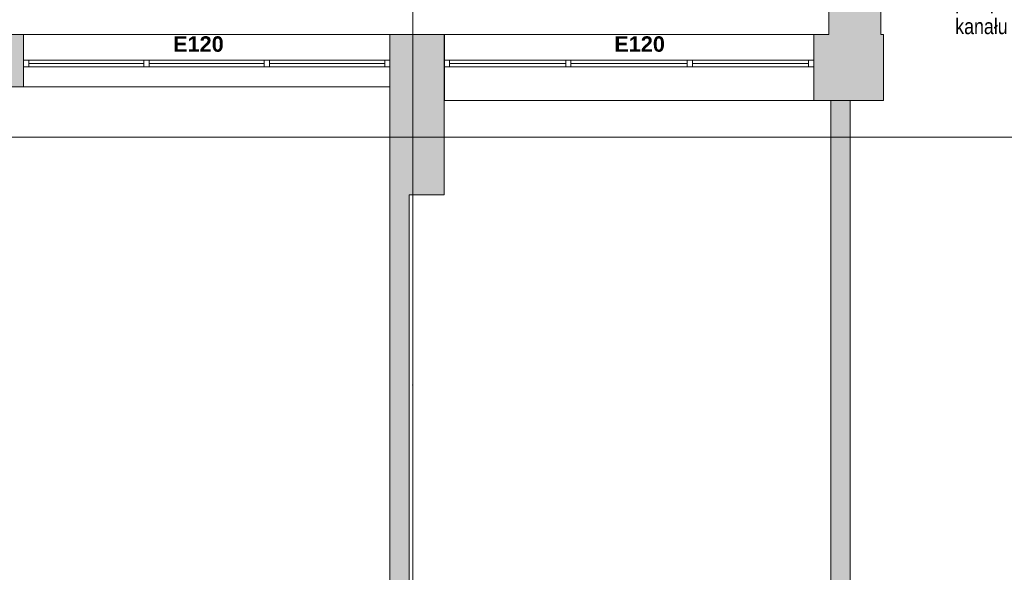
# Paper-space layout 'A-30 RZUT - PIĘTRO 0' of a CAD drawing. Header units: millimetres. Extents: x 0 to 800, y 0 to 700.
# Tile 8 of 26: x 164 to 317, y 498 to 583. Entities that reach past the tile are written whole.
import ezdxf
from ezdxf.xclip import XClip

# ---------------------------------------------------------------- set-up
doc = ezdxf.new("R2010")
doc.units = ezdxf.units.MM
doc.header["$MEASUREMENT"] = 0
doc.header["$XCLIPFRAME"] = 0
doc.linetypes.add('DASHDOTX2', pattern=[1000, 500, -250, 0, -250])
for name, color, linetype, lineweight, true_color in [('A_opis_Nr_pióra__8', 7, 'Continuous', 13, 0x4c4c4c), ('A_osie_Nr_pióra__16', 7, 'Continuous', 5, 0x0f0f0f), ('A_ppoż proj_Nr_pióra__8', 7, 'Continuous', 13, 0x4c4c4c), ('A_ściany_Nr_pióra__19', 7, 'Continuous', 5, 0x191919), ('Okna Archicada_Nr_pióra__19', 7, 'Continuous', 5, 0x191919)]:
    doc.layers.add(name, color=color, linetype=linetype, lineweight=lineweight, true_color=true_color)
doc.layers.add('A_ściany', color=7, linetype='Continuous')
doc.layers.add('A_ściany_Nr_pióra__1', color=7, linetype='Continuous', lineweight=20)
doc.styles.add('STYL_AUTOMATYCZNY_2', font='ARIALN.TTF')
doc.styles.add('STYL_AUTOMATYCZNY_3', font='arial.ttf')

# ---------------------------------------------------------------- blocks, each defined once
blk = doc.blocks.new('Rysunek_1_1', base_point=(-3193.41, -495.02))
at = {"layer": 'A_ściany', "linetype": 'Continuous', "lineweight": 0, "true_color": 0x000000}
for points in [[(289.56, 581.03), (297.56, 581.03), (297.56, 612.48), (292.16, 612.48), (289.56, 612.48)], [(164.99, 572.93), (164.99, 581.03), (155.59, 581.03), (155.59, 572.93)], [(230.05, 556.19), (230.05, 581.03), (221.65, 572.93), (221.65, 556.19)], [(230.05, 581.03), (221.65, 581.03), (221.65, 572.93)], [(287.21, 570.79), (292.84, 570.79), (297.97, 570.79), (297.97, 581.03), (287.21, 581.03)], [(289.84, 570.79), (289.84, 446.75), (292.84, 443.75), (292.84, 570.79)], [(224.65, 460.35), (224.65, 556.19), (221.65, 556.19), (221.65, 460.35)]]:
    blk.add_hatch(color=18, dxfattribs=at).paths.add_polyline_path(points)
at = {"layer": 'A_osie_Nr_pióra__16', "color": 250, "linetype": 'DASHDOTX2', "lineweight": 5, "ltscale": 2, "true_color": 0x0f0f0f}
for p, q in [((225.18, 526.77), (225.18, 602.55)), ((544.97, 565.13), (96.57, 565.13)), ((225.18, 526.77), (225.18, 198.32))]:
    blk.add_line(p, q, dxfattribs=at)
blk.add_point((225.18, 526.77), dxfattribs=at)
blk.add_point((225.18, 526.77), dxfattribs=at)
at = {"layer": 'A_ściany_Nr_pióra__1', "color": 7, "linetype": 'Continuous', "lineweight": 20, "ltscale": 2}
for p, q in [((164.99, 581.03), (164.99, 572.93)), ((221.65, 581.03), (221.65, 572.93))]:
    blk.add_line(p, q, dxfattribs=at)
at = {"layer": 'A_ściany_Nr_pióra__1', "color": 7, "linetype": 'Continuous', "lineweight": 20, "ltscale": 2, "flags": 128}
for points in [[(289.56, 612.48), (289.56, 581.03)], [(297.56, 581.03), (297.56, 612.48)], [(164.99, 581.03), (155.59, 581.03)], [(230.05, 581.03), (221.65, 581.03)], [(230.05, 556.19), (230.05, 581.03)], [(230.09, 581.03), (230.09, 570.79)], [(289.56, 581.03), (287.21, 581.03)], [(287.21, 581.03), (287.21, 570.79)], [(297.97, 581.03), (297.56, 581.03)], [(297.97, 570.79), (297.97, 581.03)], [(155.59, 572.93), (164.99, 572.93)], [(221.65, 572.93), (221.65, 556.19)], [(287.21, 570.79), (292.84, 570.79)], [(289.84, 570.79), (289.84, 460.35)], [(292.84, 570.79), (289.84, 570.79)], [(292.84, 443.75), (292.84, 570.79)], [(292.84, 570.79), (297.97, 570.79)], [(221.65, 556.19), (221.65, 460.35)], [(224.65, 556.19), (230.05, 556.19)], [(224.65, 460.35), (224.65, 556.19)]]:
    blk.add_lwpolyline(points, dxfattribs=at)
at = {"layer": 'A_ściany_Nr_pióra__19', "color": 250, "linetype": 'Continuous', "lineweight": 5, "ltscale": 2, "true_color": 0x191919}
for p, q in [((221.65, 581.03), (164.99, 581.03)), ((287.21, 581.03), (230.09, 581.03)), ((164.99, 572.93), (221.65, 572.93)), ((230.09, 570.79), (287.21, 570.79))]:
    blk.add_line(p, q, dxfattribs=at)
at = {"layer": 'Okna Archicada_Nr_pióra__19', "color": 250, "linetype": 'Continuous', "lineweight": 5, "ltscale": 2, "true_color": 0x191919}
for p, q in [((221.65, 577.03), (164.99, 577.03)), ((164.99, 577.03), (164.99, 576.03)), ((164.99, 576.03), (221.65, 576.03)), ((165.79, 577.03), (165.79, 576.03)), ((165.79, 576.53), (183.61, 576.53)), ((183.61, 577.03), (183.61, 576.03)), ((184.41, 577.03), (184.41, 576.03)), ((184.41, 576.53), (202.23, 576.53)), ((202.23, 577.03), (202.23, 576.03)), ((203.03, 577.03), (203.03, 576.03)), ((203.03, 576.53), (220.85, 576.53)), ((220.85, 577.03), (220.85, 576.03)), ((221.65, 576.03), (221.65, 577.03)), ((230.09, 576.03), (230.09, 577.03)), ((230.09, 577.03), (287.21, 577.03)), ((287.21, 576.03), (230.09, 576.03)), ((230.89, 577.03), (230.89, 576.03)), ((248.86, 576.53), (230.89, 576.53)), ((248.86, 577.03), (248.86, 576.03)), ((249.66, 577.03), (249.66, 576.03)), ((267.64, 576.53), (249.66, 576.53)), ((267.64, 577.03), (267.64, 576.03)), ((268.44, 577.03), (268.44, 576.03)), ((286.41, 576.53), (268.44, 576.53)), ((286.41, 577.03), (286.41, 576.03)), ((287.21, 577.03), (287.21, 576.03))]:
    blk.add_line(p, q, dxfattribs=at)
at = {"layer": 'A_opis_Nr_pióra__8', "color": 251, "linetype": 'Continuous', "lineweight": 13, "true_color": 0x4c4c4c, "insert": (309.09, 585.89), "char_height": 2.4, "attachment_point": 4, "line_spacing_factor": 0.992371, "style": 'STYL_AUTOMATYCZNY_2'}
blk.add_mtext('\\A1;{\\pql;\\fArial Narrow|b0|i0|c238|p0;\\W1.000000;otwór dla potrzeb \\P\\pql;\\fArial Narrow|b0|i0|c238|p0;\\W1.000000;przeprowadzenia \\P\\pql;\\fArial Narrow|b0|i0|c238|p0;\\W1.000000;kanału upustowego}', dxfattribs=at)
at = {"layer": 'A_ppoż proj_Nr_pióra__8', "color": 251, "linetype": 'Continuous', "lineweight": 13, "true_color": 0x4c4c4c, "char_height": 2.4, "attachment_point": 5, "style": 'STYL_AUTOMATYCZNY_3'}
for insert in [(192.04, 579.53), (260.27, 579.53)]:
    blk.add_mtext('\\A1;{\\pqc;\\fArial|b1|i0|c238|p0;\\W1.000000;E\\fArial|b1|i0|c238|p0;\\W1.000000;12\\fArial|b1|i0|c238|p0;\\W1.000000;0}', dxfattribs=dict(at, insert=insert))

psp = doc.layouts.new('A-30 RZUT - PIĘTRO 0')

# ---------------------------------------------------------------- block references
at = {"color": 37, "linetype": 'Continuous', "lineweight": 5, "true_color": 0x656532}
ref = psp.add_blockref('Rysunek_1_1', (-3193.41, -495.02), dxfattribs=at)
XClip(ref).set_block_clipping_path([(44.069637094, 110.5468323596), (544.9695795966, 680.7487186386)])

doc.saveas('drawing.dxf')
